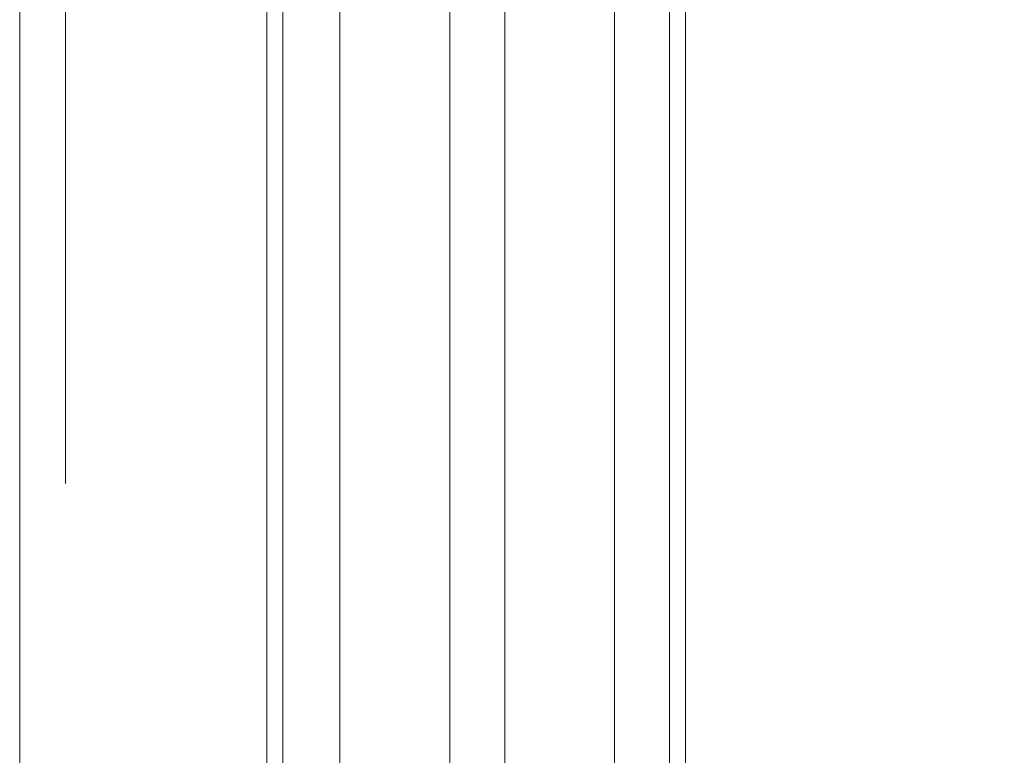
# Model space of a CAD drawing. Header units: millimetres. Extents: x 213386 to 506888, y 183055 to 450952.
# Tile 102 of 256: x 373037 to 373144, y 297221 to 297302. Entities that reach past the tile are written whole.
import ezdxf

# ---------------------------------------------------------------- set-up
doc = ezdxf.new("R2010")
doc.units = ezdxf.units.MM
doc.linetypes.add('ČÁRKOVANÁ', pattern=[19.05, 12.7, -6.35])
doc.layers.add('FASÁDA DETAILNÍ', color=255, linetype='Continuous', lineweight=0)

msp = doc.modelspace()

# ---------------------------------------------------------------- linework, layer by layer
at = {"layer": 'FASÁDA DETAILNÍ'}
for p, q in [((373063.64, 288952.65), (373063.64, 307967.15)), ((373063.64, 293752.65), (373063.64, 307967.15)), ((373063.64, 284292.15), (373063.64, 307967.15)), ((373071.64, 307967.15), (373071.64, 288952.65)), ((373071.64, 307967.15), (373071.64, 293752.65)), ((373071.64, 307967.15), (373071.64, 292519.03)), ((373071.64, 307967.15), (373071.64, 287719.03)), ((373083.64, 288952.65), (373083.64, 307967.15)), ((373083.64, 293752.65), (373083.64, 307967.15)), ((373083.64, 292519.03), (373083.64, 307967.15)), ((373083.64, 287719.03), (373083.64, 307967.15)), ((373089.64, 307967.15), (373089.64, 288952.65)), ((373089.64, 307967.15), (373089.64, 293752.65)), ((373089.64, 307967.15), (373089.64, 292519.03)), ((373089.64, 307967.15), (373089.64, 287719.03)), ((373101.64, 288952.65), (373101.64, 307967.15)), ((373101.64, 293752.65), (373101.64, 307967.15)), ((373101.64, 292519.03), (373101.64, 307967.15)), ((373101.64, 287719.03), (373101.64, 307967.15)), ((373107.64, 307967.15), (373107.64, 288952.65)), ((373107.64, 307967.15), (373107.64, 293752.65)), ((373063.64, 296377.65), (373063.64, 298286.65))]:
    msp.add_line(p, q, dxfattribs=at)
for points in [[(399616.64, 284292.15), (373036.64, 284292.15), (373036.64, 307972.15), (399616.64, 307972.15)], [(373065.38, 296931.34), (373065.38, 297319.03), (373109.38, 297319.03), (373109.38, 296931.34), (373109.38, 296850.37), (373065.38, 296850.37)]]:
    msp.add_lwpolyline(points, close=True, dxfattribs=at)
at = {"layer": 'FASÁDA DETAILNÍ', "linetype": 'ČÁRKOVANÁ', "ltscale": 5}
msp.add_lwpolyline([(399611.64, 284297.15), (373041.64, 284297.15), (373041.64, 307967.15), (399611.64, 307967.15)], close=True, dxfattribs=at)

doc.saveas('drawing.dxf')
